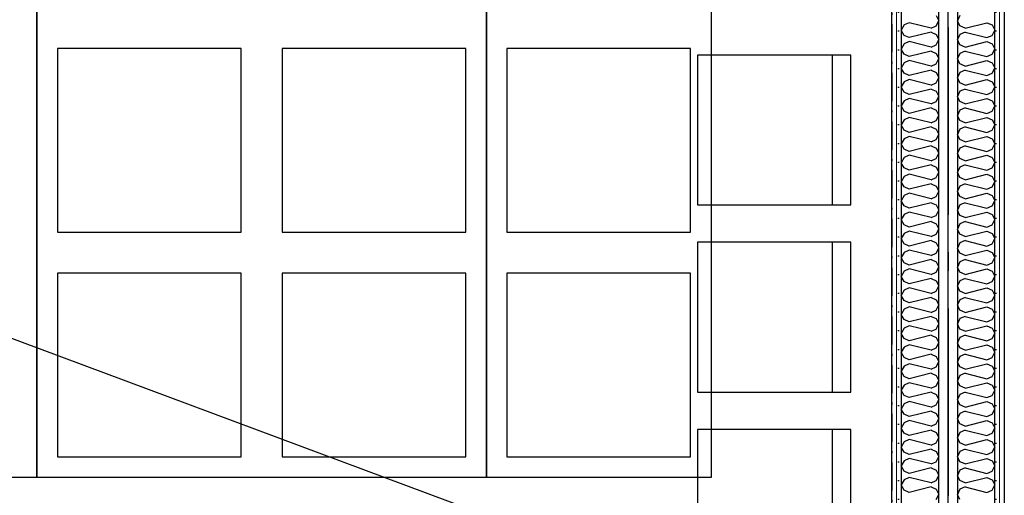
# Model space of a CAD drawing. Header units: millimetres. Extents: x -173281 to 144469, y -85977 to 83288.
# Tile 97 of 256: x -71152 to -68523, y -31265 to -29995. Entities that reach past the tile are written whole.
import ezdxf
from ezdxf.enums import TextEntityAlignment as Align

# ---------------------------------------------------------------- set-up
doc = ezdxf.new("R2010")
doc.units = ezdxf.units.MM
doc.header["$LTSCALE"] = 0.5
doc.header["$MEASUREMENT"] = 0
for name, pattern in [('Akselinje', [1500, 1000, -200, 100, -200]), ('Over snittplan', [260, 150, -50, 10, -50]), ('PLINE', [0])]:
    doc.linetypes.add(name, pattern=pattern)
doc.layers.add('236- Innvendig kledning og overflate(Nye konstruksjoner)', color=7, linetype='Continuous', lineweight=0)
for name, color, linetype in [('24-- Innervegger (Skravur)(Nye konstruksjoner)', 7, 'Continuous'), ('24-- Innervegger(Nye konstruksjoner)', 7, 'Continuous'), ('242- Ikke-bærende innervegger(Nye konstruksjoner)', 7, 'Continuous'), ('255- Gulvoverflate(Nye konstruksjoner)', 7, 'Continuous'), ('256- Faste himlinger og overflatebehandling(Nye konstruksjoner)', 7, 'Continuous'), ('68-- Inventar (løst)(Nye konstruksjoner)', 7, 'Continuous'), ('82-- Modullinjer', 7, 'Continuous'), ('862- M___Nettoareal(Nye konstruksjoner)', 7, 'Continuous'), ('862- M___Nettoareal(Polylinje)(Nye konstruksjoner)', 7, 'Continuous'), ('862- M___Nettoareal(Tekst)(Nye konstruksjoner)', 7, 'Continuous')]:
    doc.layers.add(name, color=color, linetype=linetype)
doc.styles.add('GENERATED_STYLE_1', font='arial.ttf')
doc.styles.add('GENERATED_STYLE_2', font='arial.ttf')
doc.linetypes.add('Lydfuge betonggolv', pattern='A,0,[5,A-2607.111 Plan 1. etasje1.Shx,S=3.968254,R=0,X=0,Y=-3.46945e-18],-600,0', length=600)
pattern_1 = [(270, (0, 0), (86.60254, 0), [0, -50]), (270, (43.3, -25), (86.60254, 0), [0, -50])]
pattern_2 = [(90, (0, 0), (-86.60254, 0), [0, -50]), (90, (-43.3, 25), (-86.60254, 0), [0, -50])]

# ---------------------------------------------------------------- blocks, each defined once
blk = doc.blocks.new('Musikkrom_A-135_1', base_point=(-73219, -33558.4))
at = {"layer": '862- M___Nettoareal(Polylinje)(Nye konstruksjoner)', "flags": 128}
blk.add_lwpolyline([(-77605.7, -31721.9), (-77588.2, -31721.9), (-77578.2, -31731.9), (-77578.2, -31901.9), (-77588.2, -31911.9), (-77605.7, -31911.9), (-77605.7, -35321.9), (-77588.2, -35321.9), (-77578.2, -35331.9), (-77578.2, -35501.9), (-77588.2, -35511.9), (-77605.7, -35511.9), (-77605.7, -38799.4), (-76398.2, -38799.4), (-68823.2, -38799.4), (-68823.2, -28446.9), (-77605.7, -28446.9)], close=True, dxfattribs=at)
at = {"layer": '862- M___Nettoareal(Tekst)(Nye konstruksjoner)', "style": 'GENERATED_STYLE_1'}
for tag, height, p in [('DUMMY_862', 150, (-73336.8, -33061.2)), ('ROOM_NAME', 150, (-73336.8, -34089.8)), ('DUMMY_861', 100, (-73494, -33689.6)), ('ROOM_NUMBER', 100, (-73494, -34078.4)), ('DUMMY_863', 100, (-73101.1, -34055.6))]:
    blk.add_attdef(tag, text='', height=height, rotation=90, dxfattribs=at).set_placement(p, align=Align.TOP_LEFT)
blk = doc.blocks.new('*X242')
at = {"layer": '24-- Innervegger (Skravur)(Nye konstruksjoner)', "linetype": 'PLINE'}
for p, q in [((-68704.7, -29983.7), (-68698.2, -29997.5)), ((-68790.5, -30009), (-68798.2, -30022.8)), ((-68776.9, -30002.8), (-68790.5, -30009)), ((-68718.2, -30017.5), (-68776.9, -30002.8)), ((-68718.2, -30017.5), (-68704.7, -30011.3)), ((-68704.7, -30011.3), (-68698.2, -29997.5)), ((-68790.5, -30036.6), (-68798.2, -30022.8)), ((-68776.9, -30042.8), (-68790.5, -30036.6)), ((-68718.2, -30028.1), (-68776.9, -30042.8)), ((-68718.2, -30028.1), (-68704.7, -30034.3)), ((-68704.7, -30034.3), (-68698.2, -30048.1)), ((-68790.5, -30059.6), (-68798.2, -30073.4)), ((-68776.9, -30053.4), (-68790.5, -30059.6)), ((-68718.2, -30068.1), (-68776.9, -30053.4)), ((-68718.2, -30068.1), (-68704.7, -30061.9)), ((-68704.7, -30061.9), (-68698.2, -30048.1)), ((-68790.5, -30087.2), (-68798.2, -30073.4)), ((-68776.9, -30093.3), (-68790.5, -30087.2)), ((-68718.2, -30078.7), (-68776.9, -30093.3)), ((-68718.2, -30078.7), (-68704.7, -30084.8)), ((-68704.7, -30084.8), (-68698.2, -30098.7)), ((-68790.5, -30110.1), (-68798.2, -30124)), ((-68790.5, -30137.8), (-68798.2, -30124)), ((-68776.9, -30104), (-68790.5, -30110.1)), ((-68718.2, -30118.6), (-68776.9, -30104)), ((-68718.2, -30118.6), (-68704.7, -30112.5)), ((-68704.7, -30112.5), (-68698.2, -30098.7)), ((-68776.9, -30143.9), (-68790.5, -30137.8)), ((-68718.2, -30129.3), (-68776.9, -30143.9)), ((-68718.2, -30129.3), (-68704.7, -30135.4)), ((-68704.7, -30135.4), (-68698.2, -30149.2)), ((-68704.7, -30163.1), (-68698.2, -30149.2)), ((-68790.5, -30160.7), (-68798.2, -30174.5)), ((-68790.5, -30188.4), (-68798.2, -30174.5)), ((-68776.9, -30154.6), (-68790.5, -30160.7)), ((-68718.2, -30169.2), (-68776.9, -30154.6)), ((-68718.2, -30169.2), (-68704.7, -30163.1)), ((-68776.9, -30194.5), (-68790.5, -30188.4)), ((-68718.2, -30179.9), (-68776.9, -30194.5)), ((-68718.2, -30179.9), (-68704.7, -30186)), ((-68704.7, -30186), (-68698.2, -30199.8)), ((-68704.7, -30213.6), (-68698.2, -30199.8)), ((-68790.5, -30211.3), (-68798.2, -30225.1)), ((-68790.5, -30238.9), (-68798.2, -30225.1)), ((-68776.9, -30205.1), (-68790.5, -30211.3)), ((-68718.2, -30219.8), (-68776.9, -30205.1)), ((-68718.2, -30219.8), (-68704.7, -30213.6)), ((-68776.9, -30245.1), (-68790.5, -30238.9)), ((-68776.9, -30255.7), (-68790.5, -30261.9)), ((-68718.2, -30230.4), (-68776.9, -30245.1)), ((-68718.2, -30270.4), (-68776.9, -30255.7)), ((-68718.2, -30230.4), (-68704.7, -30236.6)), ((-68704.7, -30236.6), (-68698.2, -30250.4)), ((-68704.7, -30264.2), (-68698.2, -30250.4)), ((-68790.5, -30261.9), (-68798.2, -30275.7)), ((-68790.5, -30289.5), (-68798.2, -30275.7)), ((-68718.2, -30281), (-68776.9, -30295.7)), ((-68718.2, -30270.4), (-68704.7, -30264.2)), ((-68718.2, -30281), (-68704.7, -30287.2)), ((-68776.9, -30295.7), (-68790.5, -30289.5)), ((-68776.9, -30306.3), (-68790.5, -30312.5)), ((-68718.2, -30321), (-68776.9, -30306.3)), ((-68704.7, -30287.2), (-68698.2, -30301)), ((-68704.7, -30314.8), (-68698.2, -30301)), ((-68790.5, -30312.5), (-68798.2, -30326.3)), ((-68790.5, -30340.1), (-68798.2, -30326.3)), ((-68718.2, -30331.6), (-68776.9, -30346.3)), ((-68718.2, -30321), (-68704.7, -30314.8)), ((-68718.2, -30331.6), (-68704.7, -30337.8)), ((-68776.9, -30346.3), (-68790.5, -30340.1)), ((-68776.9, -30356.9), (-68790.5, -30363.1)), ((-68718.2, -30371.6), (-68776.9, -30356.9)), ((-68704.7, -30337.8), (-68698.2, -30351.6)), ((-68704.7, -30365.4), (-68698.2, -30351.6)), ((-68790.5, -30363.1), (-68798.2, -30376.9)), ((-68790.5, -30390.7), (-68798.2, -30376.9)), ((-68718.2, -30382.2), (-68776.9, -30396.9)), ((-68718.2, -30371.6), (-68704.7, -30365.4)), ((-68718.2, -30382.2), (-68704.7, -30388.4)), ((-68790.5, -30413.7), (-68798.2, -30427.5)), ((-68776.9, -30396.9), (-68790.5, -30390.7)), ((-68776.9, -30407.5), (-68790.5, -30413.7)), ((-68718.2, -30422.2), (-68776.9, -30407.5)), ((-68704.7, -30388.4), (-68698.2, -30402.2)), ((-68704.7, -30416), (-68698.2, -30402.2)), ((-68790.5, -30441.3), (-68798.2, -30427.5)), ((-68718.2, -30432.8), (-68776.9, -30447.4)), ((-68718.2, -30422.2), (-68704.7, -30416)), ((-68718.2, -30432.8), (-68704.7, -30438.9)), ((-68704.7, -30438.9), (-68698.2, -30452.8)), ((-68790.5, -30464.2), (-68798.2, -30478.1)), ((-68776.9, -30447.4), (-68790.5, -30441.3)), ((-68776.9, -30458.1), (-68790.5, -30464.2)), ((-68718.2, -30472.7), (-68776.9, -30458.1)), ((-68704.7, -30466.6), (-68698.2, -30452.8)), ((-68790.5, -30491.9), (-68798.2, -30478.1)), ((-68776.9, -30498), (-68790.5, -30491.9)), ((-68718.2, -30483.4), (-68776.9, -30498)), ((-68718.2, -30472.7), (-68704.7, -30466.6)), ((-68718.2, -30483.4), (-68704.7, -30489.5)), ((-68704.7, -30489.5), (-68698.2, -30503.3)), ((-68790.5, -30514.8), (-68798.2, -30528.6)), ((-68776.9, -30508.7), (-68790.5, -30514.8)), ((-68718.2, -30523.3), (-68776.9, -30508.7)), ((-68718.2, -30523.3), (-68704.7, -30517.2)), ((-68704.7, -30517.2), (-68698.2, -30503.3)), ((-68790.5, -30542.5), (-68798.2, -30528.6)), ((-68776.9, -30548.6), (-68790.5, -30542.5)), ((-68718.2, -30534), (-68776.9, -30548.6)), ((-68718.2, -30534), (-68704.7, -30540.1)), ((-68704.7, -30540.1), (-68698.2, -30553.9)), ((-68790.5, -30565.4), (-68798.2, -30579.2)), ((-68776.9, -30559.2), (-68790.5, -30565.4)), ((-68718.2, -30573.9), (-68776.9, -30559.2)), ((-68718.2, -30573.9), (-68704.7, -30567.7)), ((-68704.7, -30567.7), (-68698.2, -30553.9)), ((-68790.5, -30593), (-68798.2, -30579.2)), ((-68776.9, -30599.2), (-68790.5, -30593)), ((-68718.2, -30584.5), (-68776.9, -30599.2)), ((-68718.2, -30584.5), (-68704.7, -30590.7)), ((-68704.7, -30590.7), (-68698.2, -30604.5)), ((-68790.5, -30616), (-68798.2, -30629.8)), ((-68776.9, -30609.8), (-68790.5, -30616)), ((-68718.2, -30624.5), (-68776.9, -30609.8)), ((-68718.2, -30624.5), (-68704.7, -30618.3)), ((-68704.7, -30618.3), (-68698.2, -30604.5)), ((-68790.5, -30643.6), (-68798.2, -30629.8)), ((-68776.9, -30649.8), (-68790.5, -30643.6)), ((-68718.2, -30635.1), (-68776.9, -30649.8)), ((-68718.2, -30635.1), (-68704.7, -30641.3)), ((-68704.7, -30641.3), (-68698.2, -30655.1)), ((-68790.5, -30666.6), (-68798.2, -30680.4)), ((-68776.9, -30660.4), (-68790.5, -30666.6)), ((-68718.2, -30675.1), (-68776.9, -30660.4)), ((-68718.2, -30675.1), (-68704.7, -30668.9)), ((-68704.7, -30668.9), (-68698.2, -30655.1)), ((-68790.5, -30694.2), (-68798.2, -30680.4)), ((-68776.9, -30700.4), (-68790.5, -30694.2)), ((-68718.2, -30685.7), (-68776.9, -30700.4)), ((-68718.2, -30685.7), (-68704.7, -30691.9)), ((-68704.7, -30691.9), (-68698.2, -30705.7)), ((-68790.5, -30717.2), (-68798.2, -30731)), ((-68776.9, -30711), (-68790.5, -30717.2)), ((-68718.2, -30725.7), (-68776.9, -30711)), ((-68718.2, -30725.7), (-68704.7, -30719.5)), ((-68704.7, -30719.5), (-68698.2, -30705.7)), ((-68790.5, -30744.8), (-68798.2, -30731)), ((-68776.9, -30751), (-68790.5, -30744.8)), ((-68718.2, -30736.3), (-68776.9, -30751)), ((-68718.2, -30736.3), (-68704.7, -30742.5)), ((-68704.7, -30742.5), (-68698.2, -30756.3)), ((-68790.5, -30767.8), (-68798.2, -30781.6)), ((-68790.5, -30795.4), (-68798.2, -30781.6)), ((-68776.9, -30761.6), (-68790.5, -30767.8)), ((-68718.2, -30776.3), (-68776.9, -30761.6)), ((-68718.2, -30776.3), (-68704.7, -30770.1)), ((-68704.7, -30770.1), (-68698.2, -30756.3)), ((-68776.9, -30801.6), (-68790.5, -30795.4)), ((-68718.2, -30786.9), (-68776.9, -30801.6)), ((-68718.2, -30786.9), (-68704.7, -30793)), ((-68704.7, -30793), (-68698.2, -30806.9)), ((-68704.7, -30820.7), (-68698.2, -30806.9)), ((-68790.5, -30818.3), (-68798.2, -30832.2)), ((-68790.5, -30846), (-68798.2, -30832.2)), ((-68776.9, -30812.2), (-68790.5, -30818.3)), ((-68718.2, -30826.8), (-68776.9, -30812.2)), ((-68718.2, -30826.8), (-68704.7, -30820.7)), ((-68776.9, -30852.1), (-68790.5, -30846)), ((-68718.2, -30837.5), (-68776.9, -30852.1)), ((-68718.2, -30837.5), (-68704.7, -30843.6)), ((-68704.7, -30843.6), (-68698.2, -30857.5)), ((-68704.7, -30871.3), (-68698.2, -30857.5)), ((-68790.5, -30868.9), (-68798.2, -30882.7)), ((-68790.5, -30896.6), (-68798.2, -30882.7)), ((-68776.9, -30862.8), (-68790.5, -30868.9)), ((-68718.2, -30877.4), (-68776.9, -30862.8)), ((-68718.2, -30877.4), (-68704.7, -30871.3)), ((-68776.9, -30902.7), (-68790.5, -30896.6)), ((-68718.2, -30888.1), (-68776.9, -30902.7)), ((-68718.2, -30888.1), (-68704.7, -30894.2)), ((-68704.7, -30894.2), (-68698.2, -30908)), ((-68704.7, -30921.9), (-68698.2, -30908)), ((-68790.5, -30919.5), (-68798.2, -30933.3)), ((-68790.5, -30947.1), (-68798.2, -30933.3)), ((-68776.9, -30913.4), (-68790.5, -30919.5)), ((-68718.2, -30928), (-68776.9, -30913.4)), ((-68718.2, -30938.6), (-68776.9, -30953.3)), ((-68718.2, -30928), (-68704.7, -30921.9)), ((-68718.2, -30938.6), (-68704.7, -30944.8)), ((-68776.9, -30953.3), (-68790.5, -30947.1)), ((-68776.9, -30963.9), (-68790.5, -30970.1)), ((-68718.2, -30978.6), (-68776.9, -30963.9)), ((-68704.7, -30944.8), (-68698.2, -30958.6)), ((-68704.7, -30972.4), (-68698.2, -30958.6)), ((-68790.5, -30970.1), (-68798.2, -30983.9)), ((-68790.5, -30997.7), (-68798.2, -30983.9)), ((-68718.2, -30989.2), (-68776.9, -31003.9)), ((-68718.2, -30978.6), (-68704.7, -30972.4)), ((-68718.2, -30989.2), (-68704.7, -30995.4)), ((-68776.9, -31003.9), (-68790.5, -30997.7)), ((-68776.9, -31014.5), (-68790.5, -31020.7)), ((-68718.2, -31029.2), (-68776.9, -31014.5)), ((-68704.7, -30995.4), (-68698.2, -31009.2)), ((-68704.7, -31023), (-68698.2, -31009.2)), ((-68790.5, -31020.7), (-68798.2, -31034.5)), ((-68790.5, -31048.3), (-68798.2, -31034.5)), ((-68718.2, -31039.8), (-68776.9, -31054.5)), ((-68718.2, -31029.2), (-68704.7, -31023)), ((-68718.2, -31039.8), (-68704.7, -31046)), ((-68776.9, -31054.5), (-68790.5, -31048.3)), ((-68776.9, -31065.1), (-68790.5, -31071.3)), ((-68718.2, -31079.8), (-68776.9, -31065.1)), ((-68704.7, -31046), (-68698.2, -31059.8)), ((-68704.7, -31073.6), (-68698.2, -31059.8)), ((-68790.5, -31071.3), (-68798.2, -31085.1)), ((-68790.5, -31098.9), (-68798.2, -31085.1)), ((-68718.2, -31090.4), (-68776.9, -31105.1)), ((-68718.2, -31079.8), (-68704.7, -31073.6)), ((-68718.2, -31090.4), (-68704.7, -31096.6)), ((-68704.7, -31096.6), (-68698.2, -31110.4)), ((-68790.5, -31121.9), (-68798.2, -31135.7)), ((-68776.9, -31105.1), (-68790.5, -31098.9)), ((-68776.9, -31115.7), (-68790.5, -31121.9)), ((-68718.2, -31130.4), (-68776.9, -31115.7)), ((-68704.7, -31124.2), (-68698.2, -31110.4)), ((-68790.5, -31149.5), (-68798.2, -31135.7)), ((-68776.9, -31155.7), (-68790.5, -31149.5)), ((-68718.2, -31141), (-68776.9, -31155.7)), ((-68718.2, -31130.4), (-68704.7, -31124.2)), ((-68718.2, -31141), (-68704.7, -31147.2)), ((-68704.7, -31147.2), (-68698.2, -31161)), ((-68790.5, -31172.4), (-68798.2, -31186.3)), ((-68776.9, -31166.3), (-68790.5, -31172.4)), ((-68718.2, -31180.9), (-68776.9, -31166.3)), ((-68718.2, -31180.9), (-68704.7, -31174.8)), ((-68704.7, -31174.8), (-68698.2, -31161)), ((-68790.5, -31200.1), (-68798.2, -31186.3)), ((-68776.9, -31206.2), (-68790.5, -31200.1)), ((-68718.2, -31191.6), (-68776.9, -31206.2)), ((-68718.2, -31191.6), (-68704.7, -31197.7)), ((-68704.7, -31197.7), (-68698.2, -31211.6)), ((-68790.5, -31223), (-68798.2, -31236.8)), ((-68776.9, -31216.9), (-68790.5, -31223)), ((-68718.2, -31231.5), (-68776.9, -31216.9)), ((-68718.2, -31231.5), (-68704.7, -31225.4)), ((-68704.7, -31225.4), (-68698.2, -31211.6)), ((-68790.5, -31250.7), (-68798.2, -31236.8)), ((-68776.9, -31256.8), (-68790.5, -31250.7)), ((-68718.2, -31242.2), (-68776.9, -31256.8)), ((-68718.2, -31242.2), (-68704.7, -31248.3)), ((-68704.7, -31248.3), (-68698.2, -31262.1)), ((-68704.7, -31276), (-68698.2, -31262.1))]:
    blk.add_line(p, q, dxfattribs=at)
blk = doc.blocks.new('*X931')
at = {"layer": '24-- Innervegger (Skravur)(Nye konstruksjoner)', "linetype": 'PLINE'}
for p, q in [((-68641.6, -29983.7), (-68648.2, -29997.5)), ((-68641.6, -30011.3), (-68648.2, -29997.5)), ((-68628.1, -30017.5), (-68641.6, -30011.3)), ((-68628.1, -30017.5), (-68569.4, -30002.8)), ((-68569.4, -30002.8), (-68555.9, -30009)), ((-68555.9, -30009), (-68548.2, -30022.8)), ((-68641.6, -30034.3), (-68648.2, -30048.1)), ((-68628.1, -30028.1), (-68641.6, -30034.3)), ((-68628.1, -30028.1), (-68569.4, -30042.8)), ((-68569.4, -30042.8), (-68555.9, -30036.6)), ((-68555.9, -30036.6), (-68548.2, -30022.8)), ((-68641.6, -30061.9), (-68648.2, -30048.1)), ((-68628.1, -30068.1), (-68641.6, -30061.9)), ((-68628.1, -30068.1), (-68569.4, -30053.4)), ((-68569.4, -30053.4), (-68555.9, -30059.6)), ((-68555.9, -30059.6), (-68548.2, -30073.4)), ((-68641.6, -30084.8), (-68648.2, -30098.7)), ((-68628.1, -30078.7), (-68641.6, -30084.8)), ((-68628.1, -30078.7), (-68569.4, -30093.3)), ((-68569.4, -30093.3), (-68555.9, -30087.2)), ((-68555.9, -30087.2), (-68548.2, -30073.4)), ((-68641.6, -30112.5), (-68648.2, -30098.7)), ((-68628.1, -30118.6), (-68641.6, -30112.5)), ((-68628.1, -30118.6), (-68569.4, -30104)), ((-68569.4, -30104), (-68555.9, -30110.1)), ((-68555.9, -30110.1), (-68548.2, -30124)), ((-68555.9, -30137.8), (-68548.2, -30124)), ((-68641.6, -30135.4), (-68648.2, -30149.2)), ((-68641.6, -30163.1), (-68648.2, -30149.2)), ((-68628.1, -30129.3), (-68641.6, -30135.4)), ((-68628.1, -30129.3), (-68569.4, -30143.9)), ((-68569.4, -30143.9), (-68555.9, -30137.8)), ((-68628.1, -30169.2), (-68641.6, -30163.1)), ((-68628.1, -30169.2), (-68569.4, -30154.6)), ((-68569.4, -30154.6), (-68555.9, -30160.7)), ((-68555.9, -30160.7), (-68548.2, -30174.5)), ((-68555.9, -30188.4), (-68548.2, -30174.5)), ((-68641.6, -30186), (-68648.2, -30199.8)), ((-68641.6, -30213.6), (-68648.2, -30199.8)), ((-68628.1, -30179.9), (-68641.6, -30186)), ((-68628.1, -30179.9), (-68569.4, -30194.5)), ((-68569.4, -30194.5), (-68555.9, -30188.4)), ((-68628.1, -30219.8), (-68641.6, -30213.6)), ((-68628.1, -30219.8), (-68569.4, -30205.1)), ((-68569.4, -30205.1), (-68555.9, -30211.3)), ((-68555.9, -30211.3), (-68548.2, -30225.1)), ((-68555.9, -30238.9), (-68548.2, -30225.1)), ((-68641.6, -30236.6), (-68648.2, -30250.4)), ((-68641.6, -30264.2), (-68648.2, -30250.4)), ((-68628.1, -30230.4), (-68641.6, -30236.6)), ((-68628.1, -30230.4), (-68569.4, -30245.1)), ((-68628.1, -30270.4), (-68569.4, -30255.7)), ((-68569.4, -30245.1), (-68555.9, -30238.9)), ((-68569.4, -30255.7), (-68555.9, -30261.9)), ((-68628.1, -30270.4), (-68641.6, -30264.2)), ((-68628.1, -30281), (-68641.6, -30287.2)), ((-68628.1, -30281), (-68569.4, -30295.7)), ((-68555.9, -30261.9), (-68548.2, -30275.7)), ((-68555.9, -30289.5), (-68548.2, -30275.7)), ((-68641.6, -30287.2), (-68648.2, -30301)), ((-68641.6, -30314.8), (-68648.2, -30301)), ((-68628.1, -30321), (-68569.4, -30306.3)), ((-68569.4, -30295.7), (-68555.9, -30289.5)), ((-68569.4, -30306.3), (-68555.9, -30312.5)), ((-68628.1, -30321), (-68641.6, -30314.8)), ((-68628.1, -30331.6), (-68641.6, -30337.8)), ((-68628.1, -30331.6), (-68569.4, -30346.3)), ((-68555.9, -30312.5), (-68548.2, -30326.3)), ((-68555.9, -30340.1), (-68548.2, -30326.3)), ((-68641.6, -30337.8), (-68648.2, -30351.6)), ((-68641.6, -30365.4), (-68648.2, -30351.6)), ((-68628.1, -30371.6), (-68569.4, -30356.9)), ((-68569.4, -30346.3), (-68555.9, -30340.1)), ((-68569.4, -30356.9), (-68555.9, -30363.1)), ((-68628.1, -30371.6), (-68641.6, -30365.4)), ((-68628.1, -30382.2), (-68641.6, -30388.4)), ((-68628.1, -30382.2), (-68569.4, -30396.9)), ((-68555.9, -30363.1), (-68548.2, -30376.9)), ((-68555.9, -30390.7), (-68548.2, -30376.9)), ((-68641.6, -30388.4), (-68648.2, -30402.2)), ((-68641.6, -30416), (-68648.2, -30402.2)), ((-68628.1, -30422.2), (-68569.4, -30407.5)), ((-68569.4, -30396.9), (-68555.9, -30390.7)), ((-68569.4, -30407.5), (-68555.9, -30413.7)), ((-68555.9, -30413.7), (-68548.2, -30427.5)), ((-68641.6, -30438.9), (-68648.2, -30452.8)), ((-68628.1, -30422.2), (-68641.6, -30416)), ((-68628.1, -30432.8), (-68641.6, -30438.9)), ((-68628.1, -30432.8), (-68569.4, -30447.4)), ((-68555.9, -30441.3), (-68548.2, -30427.5)), ((-68641.6, -30466.6), (-68648.2, -30452.8)), ((-68628.1, -30472.7), (-68569.4, -30458.1)), ((-68569.4, -30447.4), (-68555.9, -30441.3)), ((-68569.4, -30458.1), (-68555.9, -30464.2)), ((-68555.9, -30464.2), (-68548.2, -30478.1)), ((-68641.6, -30489.5), (-68648.2, -30503.3)), ((-68628.1, -30472.7), (-68641.6, -30466.6)), ((-68628.1, -30483.4), (-68641.6, -30489.5)), ((-68628.1, -30483.4), (-68569.4, -30498)), ((-68569.4, -30498), (-68555.9, -30491.9)), ((-68555.9, -30491.9), (-68548.2, -30478.1)), ((-68641.6, -30517.2), (-68648.2, -30503.3)), ((-68628.1, -30523.3), (-68641.6, -30517.2)), ((-68628.1, -30523.3), (-68569.4, -30508.7)), ((-68569.4, -30508.7), (-68555.9, -30514.8)), ((-68555.9, -30514.8), (-68548.2, -30528.6)), ((-68641.6, -30540.1), (-68648.2, -30553.9)), ((-68628.1, -30534), (-68641.6, -30540.1)), ((-68628.1, -30534), (-68569.4, -30548.6)), ((-68569.4, -30548.6), (-68555.9, -30542.5)), ((-68555.9, -30542.5), (-68548.2, -30528.6)), ((-68641.6, -30567.7), (-68648.2, -30553.9)), ((-68628.1, -30573.9), (-68641.6, -30567.7)), ((-68628.1, -30573.9), (-68569.4, -30559.2)), ((-68569.4, -30559.2), (-68555.9, -30565.4)), ((-68555.9, -30565.4), (-68548.2, -30579.2)), ((-68641.6, -30590.7), (-68648.2, -30604.5)), ((-68628.1, -30584.5), (-68641.6, -30590.7)), ((-68628.1, -30584.5), (-68569.4, -30599.2)), ((-68569.4, -30599.2), (-68555.9, -30593)), ((-68555.9, -30593), (-68548.2, -30579.2)), ((-68641.6, -30618.3), (-68648.2, -30604.5)), ((-68628.1, -30624.5), (-68641.6, -30618.3)), ((-68628.1, -30624.5), (-68569.4, -30609.8)), ((-68569.4, -30609.8), (-68555.9, -30616)), ((-68555.9, -30616), (-68548.2, -30629.8)), ((-68641.6, -30641.3), (-68648.2, -30655.1)), ((-68628.1, -30635.1), (-68641.6, -30641.3)), ((-68628.1, -30635.1), (-68569.4, -30649.8)), ((-68569.4, -30649.8), (-68555.9, -30643.6)), ((-68555.9, -30643.6), (-68548.2, -30629.8)), ((-68641.6, -30668.9), (-68648.2, -30655.1)), ((-68628.1, -30675.1), (-68641.6, -30668.9)), ((-68628.1, -30675.1), (-68569.4, -30660.4)), ((-68569.4, -30660.4), (-68555.9, -30666.6)), ((-68555.9, -30666.6), (-68548.2, -30680.4)), ((-68641.6, -30691.9), (-68648.2, -30705.7)), ((-68628.1, -30685.7), (-68641.6, -30691.9)), ((-68628.1, -30685.7), (-68569.4, -30700.4)), ((-68569.4, -30700.4), (-68555.9, -30694.2)), ((-68555.9, -30694.2), (-68548.2, -30680.4)), ((-68641.6, -30719.5), (-68648.2, -30705.7)), ((-68628.1, -30725.7), (-68641.6, -30719.5)), ((-68628.1, -30725.7), (-68569.4, -30711)), ((-68569.4, -30711), (-68555.9, -30717.2)), ((-68555.9, -30717.2), (-68548.2, -30731)), ((-68641.6, -30742.5), (-68648.2, -30756.3)), ((-68628.1, -30736.3), (-68641.6, -30742.5)), ((-68628.1, -30736.3), (-68569.4, -30751)), ((-68569.4, -30751), (-68555.9, -30744.8)), ((-68555.9, -30744.8), (-68548.2, -30731)), ((-68641.6, -30770.1), (-68648.2, -30756.3)), ((-68628.1, -30776.3), (-68641.6, -30770.1)), ((-68628.1, -30776.3), (-68569.4, -30761.6)), ((-68569.4, -30761.6), (-68555.9, -30767.8)), ((-68555.9, -30767.8), (-68548.2, -30781.6)), ((-68555.9, -30795.4), (-68548.2, -30781.6)), ((-68641.6, -30793), (-68648.2, -30806.9)), ((-68641.6, -30820.7), (-68648.2, -30806.9)), ((-68628.1, -30786.9), (-68641.6, -30793)), ((-68628.1, -30786.9), (-68569.4, -30801.6)), ((-68569.4, -30801.6), (-68555.9, -30795.4)), ((-68628.1, -30826.8), (-68641.6, -30820.7)), ((-68628.1, -30826.8), (-68569.4, -30812.2)), ((-68569.4, -30812.2), (-68555.9, -30818.3)), ((-68555.9, -30818.3), (-68548.2, -30832.2)), ((-68555.9, -30846), (-68548.2, -30832.2)), ((-68641.6, -30843.6), (-68648.2, -30857.5)), ((-68641.6, -30871.3), (-68648.2, -30857.5)), ((-68628.1, -30837.5), (-68641.6, -30843.6)), ((-68628.1, -30837.5), (-68569.4, -30852.1)), ((-68569.4, -30852.1), (-68555.9, -30846)), ((-68628.1, -30877.4), (-68641.6, -30871.3)), ((-68628.1, -30877.4), (-68569.4, -30862.8)), ((-68569.4, -30862.8), (-68555.9, -30868.9)), ((-68555.9, -30868.9), (-68548.2, -30882.7)), ((-68555.9, -30896.6), (-68548.2, -30882.7)), ((-68641.6, -30894.2), (-68648.2, -30908)), ((-68641.6, -30921.9), (-68648.2, -30908)), ((-68628.1, -30888.1), (-68641.6, -30894.2)), ((-68628.1, -30888.1), (-68569.4, -30902.7)), ((-68569.4, -30902.7), (-68555.9, -30896.6)), ((-68628.1, -30928), (-68641.6, -30921.9)), ((-68628.1, -30938.6), (-68641.6, -30944.8)), ((-68628.1, -30928), (-68569.4, -30913.4)), ((-68628.1, -30938.6), (-68569.4, -30953.3)), ((-68569.4, -30913.4), (-68555.9, -30919.5)), ((-68555.9, -30919.5), (-68548.2, -30933.3)), ((-68555.9, -30947.1), (-68548.2, -30933.3)), ((-68641.6, -30944.8), (-68648.2, -30958.6)), ((-68641.6, -30972.4), (-68648.2, -30958.6)), ((-68628.1, -30978.6), (-68569.4, -30963.9)), ((-68569.4, -30953.3), (-68555.9, -30947.1)), ((-68569.4, -30963.9), (-68555.9, -30970.1)), ((-68628.1, -30978.6), (-68641.6, -30972.4)), ((-68628.1, -30989.2), (-68641.6, -30995.4)), ((-68628.1, -30989.2), (-68569.4, -31003.9)), ((-68555.9, -30970.1), (-68548.2, -30983.9)), ((-68555.9, -30997.7), (-68548.2, -30983.9)), ((-68641.6, -30995.4), (-68648.2, -31009.2)), ((-68641.6, -31023), (-68648.2, -31009.2)), ((-68628.1, -31029.2), (-68569.4, -31014.5)), ((-68569.4, -31003.9), (-68555.9, -30997.7)), ((-68569.4, -31014.5), (-68555.9, -31020.7)), ((-68628.1, -31029.2), (-68641.6, -31023)), ((-68628.1, -31039.8), (-68641.6, -31046)), ((-68628.1, -31039.8), (-68569.4, -31054.5)), ((-68555.9, -31020.7), (-68548.2, -31034.5)), ((-68555.9, -31048.3), (-68548.2, -31034.5)), ((-68641.6, -31046), (-68648.2, -31059.8)), ((-68641.6, -31073.6), (-68648.2, -31059.8)), ((-68628.1, -31079.8), (-68569.4, -31065.1)), ((-68569.4, -31054.5), (-68555.9, -31048.3)), ((-68569.4, -31065.1), (-68555.9, -31071.3)), ((-68641.6, -31096.6), (-68648.2, -31110.4)), ((-68628.1, -31079.8), (-68641.6, -31073.6)), ((-68628.1, -31090.4), (-68641.6, -31096.6)), ((-68628.1, -31090.4), (-68569.4, -31105.1)), ((-68555.9, -31071.3), (-68548.2, -31085.1)), ((-68555.9, -31098.9), (-68548.2, -31085.1)), ((-68641.6, -31124.2), (-68648.2, -31110.4)), ((-68628.1, -31130.4), (-68569.4, -31115.7)), ((-68569.4, -31105.1), (-68555.9, -31098.9)), ((-68569.4, -31115.7), (-68555.9, -31121.9)), ((-68555.9, -31121.9), (-68548.2, -31135.7)), ((-68641.6, -31147.2), (-68648.2, -31161)), ((-68628.1, -31130.4), (-68641.6, -31124.2)), ((-68628.1, -31141), (-68641.6, -31147.2)), ((-68628.1, -31141), (-68569.4, -31155.7)), ((-68569.4, -31155.7), (-68555.9, -31149.5)), ((-68555.9, -31149.5), (-68548.2, -31135.7)), ((-68641.6, -31174.8), (-68648.2, -31161)), ((-68628.1, -31180.9), (-68641.6, -31174.8)), ((-68628.1, -31180.9), (-68569.4, -31166.3)), ((-68569.4, -31166.3), (-68555.9, -31172.4)), ((-68555.9, -31172.4), (-68548.2, -31186.3)), ((-68641.6, -31197.7), (-68648.2, -31211.6)), ((-68628.1, -31191.6), (-68641.6, -31197.7)), ((-68628.1, -31191.6), (-68569.4, -31206.2)), ((-68569.4, -31206.2), (-68555.9, -31200.1)), ((-68555.9, -31200.1), (-68548.2, -31186.3)), ((-68641.6, -31225.4), (-68648.2, -31211.6)), ((-68628.1, -31231.5), (-68641.6, -31225.4)), ((-68628.1, -31231.5), (-68569.4, -31216.9)), ((-68569.4, -31216.9), (-68555.9, -31223)), ((-68555.9, -31223), (-68548.2, -31236.8)), ((-68641.6, -31248.3), (-68648.2, -31262.1)), ((-68628.1, -31242.2), (-68641.6, -31248.3)), ((-68628.1, -31242.2), (-68569.4, -31256.8)), ((-68569.4, -31256.8), (-68555.9, -31250.7)), ((-68555.9, -31250.7), (-68548.2, -31236.8)), ((-68641.6, -31276), (-68648.2, -31262.1))]:
    blk.add_line(p, q, dxfattribs=at)
blk = doc.blocks.new('Skolestol[162]', base_point=(-69342.5, -30089.2))
at = {"layer": '68-- Inventar (løst)(Nye konstruksjoner)', "linetype": 'PLINE'}
blk.add_line((-68982.5, -30089.2), (-68982.5, -30489.2), dxfattribs=at)
at = {"layer": '68-- Inventar (løst)(Nye konstruksjoner)', "linetype": 'PLINE', "flags": 128}
blk.add_lwpolyline([(-69342.5, -30089.2), (-69342.5, -30489.2), (-68932.5, -30489.2), (-68932.5, -30089.2)], close=True, dxfattribs=at)
blk = doc.blocks.new('Skolestol[163]', base_point=(-69342.5, -31089.2))
at = {"layer": '68-- Inventar (løst)(Nye konstruksjoner)', "linetype": 'PLINE'}
blk.add_line((-68982.5, -31089.2), (-68982.5, -31489.2), dxfattribs=at)
at = {"layer": '68-- Inventar (løst)(Nye konstruksjoner)', "linetype": 'PLINE', "flags": 128}
blk.add_lwpolyline([(-69342.5, -31089.2), (-69342.5, -31489.2), (-68932.5, -31489.2), (-68932.5, -31089.2)], close=True, dxfattribs=at)
blk = doc.blocks.new('Skolestol[166]', base_point=(-69342.5, -30589.2))
at = {"layer": '68-- Inventar (løst)(Nye konstruksjoner)', "linetype": 'PLINE'}
blk.add_line((-68982.5, -30589.2), (-68982.5, -30989.2), dxfattribs=at)
at = {"layer": '68-- Inventar (løst)(Nye konstruksjoner)', "linetype": 'PLINE', "flags": 128}
blk.add_lwpolyline([(-69342.5, -30589.2), (-69342.5, -30989.2), (-68932.5, -30989.2), (-68932.5, -30589.2)], close=True, dxfattribs=at)
blk = doc.blocks.new('Standard grid marker[267]', base_point=(-68673.2, 26434.4))
at = {"layer": '82-- Modullinjer', "linetype": 'Akselinje'}
blk.add_line((-68673.2, 26234.4), (-68673.2, -50374.4), dxfattribs=at)
at = {"layer": '82-- Modullinjer', "style": 'GENERATED_STYLE_2'}
for tag, p in [('AC_MarkerText_1_0', (-68800.7, 26644.4)), ('AC_MarkerText_1_1', (-68800.7, -50864.4))]:
    blk.add_attdef(tag, text='', height=175, rotation=90, dxfattribs=at).set_placement(p, align=Align.TOP_CENTER)

msp = doc.modelspace()

# ---------------------------------------------------------------- hatches: boundary and pattern name
at = {"layer": '24-- Innervegger (Skravur)(Nye konstruksjoner)', "linetype": 'Continuous'}
h = msp.add_hatch(dxfattribs=at)
h.set_pattern_fill('Gips', color=256, style=0, pattern_type=2)
h.set_pattern_definition(pattern_2)
h.paths.add_polyline_path([(-68548.2, -28236.9), (-68548.2, -32111.9), (-68535.7, -32111.9), (-68535.7, -28236.9)])
h = msp.add_hatch(dxfattribs=at)
h.set_pattern_fill('Gips', color=256, style=0, pattern_type=2)
h.set_pattern_definition(pattern_2)
h.paths.add_polyline_path([(-68535.7, -28236.9), (-68535.7, -32111.9), (-68523.2, -32111.9), (-68523.2, -28236.9)])
h = msp.add_hatch(dxfattribs=at)
h.set_pattern_fill('Gips', color=256, style=0, pattern_type=2)
h.set_pattern_definition(pattern_1)
h.paths.add_polyline_path([(-68823.2, -32111.9), (-68810.7, -32111.9), (-68810.7, -28446.9), (-68823.2, -28446.9)])
h = msp.add_hatch(dxfattribs=at)
h.set_pattern_fill('Gips', color=256, style=0, pattern_type=2)
h.set_pattern_definition(pattern_1)
h.paths.add_polyline_path([(-68810.7, -28446.9), (-68810.7, -32111.9), (-68798.2, -32111.9), (-68798.2, -28446.9)])

# ---------------------------------------------------------------- linework, layer by layer
at = {"layer": '236- Innvendig kledning og overflate(Nye konstruksjoner)', "linetype": 'PLINE'}
for p, q in [((-68535.7, -32111.9), (-68535.7, -28236.9)), ((-68810.7, -28446.9), (-68810.7, -32111.9))]:
    msp.add_line(p, q, dxfattribs=at)
at = {"layer": '236- Innvendig kledning og overflate(Nye konstruksjoner)', "linetype": 'PLINE', "flags": 128}
for points in [[(-68523.2, -32111.9), (-68523.2, -28236.9)], [(-68823.2, -28446.9), (-68823.2, -32111.9)]]:
    msp.add_lwpolyline(points, dxfattribs=at)
at = {"layer": '24-- Innervegger(Nye konstruksjoner)', "linetype": 'PLINE'}
for p, q in [((-68548.2, -32111.9), (-68548.2, -28236.9)), ((-68798.2, -28446.9), (-68798.2, -32111.9))]:
    msp.add_line(p, q, dxfattribs=at)
at = {"layer": '24-- Innervegger(Nye konstruksjoner)', "linetype": 'PLINE', "flags": 128}
for points in [[(-68648.2, -28311.9), (-68648.2, -31721.9)], [(-68698.2, -31721.9), (-68698.2, -28446.9)]]:
    msp.add_lwpolyline(points, dxfattribs=at)
at = {"layer": '242- Ikke-bærende innervegger(Nye konstruksjoner)', "linetype": 'PLINE', "flags": 128}
msp.add_lwpolyline([(-68523.2, -28321.9), (-68523.2, -31679.4)], dxfattribs=at)
at = {"layer": '255- Gulvoverflate(Nye konstruksjoner)', "linetype": 'Lydfuge betonggolv'}
msp.add_line((-68673.2, -31721.9), (-68673.2, -28311.9), dxfattribs=at)
at = {"layer": '256- Faste himlinger og overflatebehandling(Nye konstruksjoner)', "linetype": 'PLINE'}
msp.add_line((-68823.2, -31721.9), (-77605.7, -28446.9), dxfattribs=at)
at = {"layer": '256- Faste himlinger og overflatebehandling(Nye konstruksjoner)', "linetype": 'Over snittplan', "flags": 128}
msp.add_lwpolyline([(-68823.2, -28446.9), (-68823.2, -31721.9)], dxfattribs=at)
at = {"layer": '256- Faste himlinger og overflatebehandling(Nye konstruksjoner)', "linetype": 'PLINE'}
for points in [[(-71105.9, -28816.9), (-71105.9, -31216.9), (-72305.9, -31216.9), (-72305.9, -28816.9)], [(-69905.9, -28816.9), (-69905.9, -31216.9), (-71105.9, -31216.9), (-71105.9, -28816.9)], [(-69305.9, -28816.9), (-69305.9, -31216.9), (-69905.9, -31216.9), (-69905.9, -28816.9)], [(-70560.9, -30071.9), (-71050.9, -30071.9), (-71050.9, -30561.9), (-70560.9, -30561.9)], [(-69960.9, -30071.9), (-70450.9, -30071.9), (-70450.9, -30561.9), (-69960.9, -30561.9)], [(-69360.9, -30071.9), (-69850.9, -30071.9), (-69850.9, -30561.9), (-69360.9, -30561.9)], [(-70560.9, -30671.9), (-71050.9, -30671.9), (-71050.9, -31161.9), (-70560.9, -31161.9)], [(-69960.9, -30671.9), (-70450.9, -30671.9), (-70450.9, -31161.9), (-69960.9, -31161.9)], [(-69360.9, -30671.9), (-69850.9, -30671.9), (-69850.9, -31161.9), (-69360.9, -31161.9)]]:
    msp.add_lwpolyline(points, close=True, dxfattribs=at)

# ---------------------------------------------------------------- block references
at = {"layer": '24-- Innervegger(Nye konstruksjoner)'}
for name in ['*X931', '*X242']:
    msp.add_blockref(name, (0, 0), dxfattribs=at)
at = {"layer": '68-- Inventar (løst)(Nye konstruksjoner)', "linetype": 'PLINE'}
for name, p in [('Skolestol[162]', (-69342.5, -30089.2)), ('Skolestol[166]', (-69342.5, -30589.2)), ('Skolestol[163]', (-69342.5, -31089.2))]:
    msp.add_blockref(name, p, dxfattribs=at)
at = {"layer": '82-- Modullinjer', "linetype": 'PLINE'}
msp.add_blockref('Standard grid marker[267]', (-68673.2, 26434.4), dxfattribs=at)
at = {"layer": '862- M___Nettoareal(Nye konstruksjoner)', "linetype": 'Continuous'}
msp.add_blockref('Musikkrom_A-135_1', (-73219, -33558.4), dxfattribs=at)

doc.saveas('drawing.dxf')
